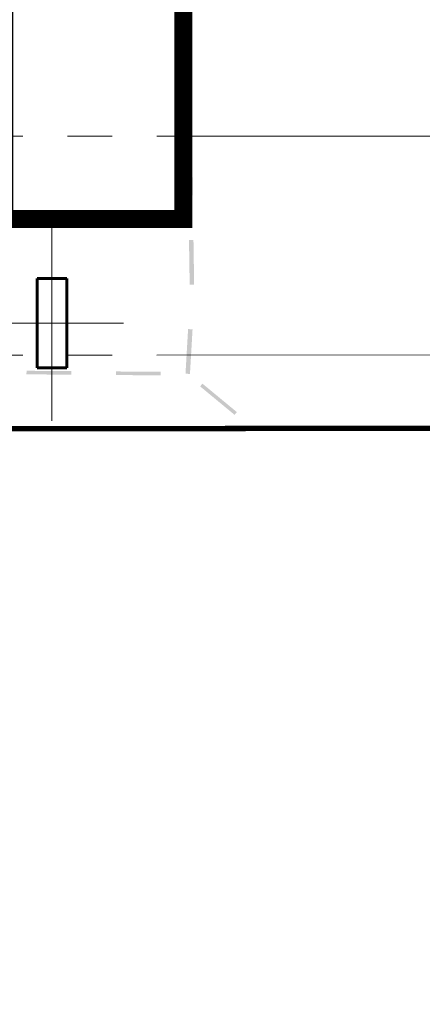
# Model space of a CAD drawing. Header units: millimetres. Extents: x 0 to 420, y 0 to 297.
# Tile 26 of 43: x 135 to 149, y 201 to 234. Entities that reach past the tile are written whole.
import ezdxf

# ---------------------------------------------------------------- set-up
doc = ezdxf.new("R2010")
doc.units = ezdxf.units.MM
for name, pattern in [('K5LT32769', [0]), ('K5LT_AXLED', [15.063659, 10.563659, -1.5, 1.5, -1.5]), ('K5LT_BASIC', [0]), ('K5LT_THIN', [0])]:
    doc.linetypes.add(name, pattern=pattern)
for name, color, linetype, true_color in [('Дороги', 7, 'Continuous', 0x666666), ('изм.1', 7, 'Continuous', 0x666666), ('План ПС', 7, 'Continuous', 0x666666), ('Существующее оборудование', 7, 'Continuous', 0x7f7f7f), ('Топосъемка', 7, 'Continuous', 0x7f7f7f)]:
    doc.layers.add(name, color=color, linetype=linetype, true_color=true_color)

# ---------------------------------------------------------------- blocks, each defined once
blk = doc.blocks.new('U6')
at = {"layer": 'План ПС', "linetype": 'K5LT_AXLED', "lineweight": 18}
for q in [(134.826, 227.328), (132.426, 224.058), (137.226, 224.058), (134.826, 220.788)]:
    blk.add_line((134.826, 224.058), q, dxfattribs=at)
blk = doc.blocks.new('U52')
at = {"layer": 'изм.1', "linetype": 'K5LT_AXLED', "lineweight": 18}
for q in [(136.536, 227.328), (134.136, 224.058), (138.936, 224.058), (136.536, 220.788)]:
    blk.add_line((136.536, 224.058), q, dxfattribs=at)
blk = doc.blocks.new('U63')
at = {"layer": 'Существующее оборудование', "linetype": 'K5LT_THIN', "lineweight": 18}
blk.add_line((128.894, 220.506), (177.219, 220.506), dxfattribs=at)
blk = doc.blocks.new('U138')
at = {"layer": 'изм.1', "linetype": 'K5LT_BASIC', "lineweight": 60}
for p, q in [((136.036, 225.558), (136.036, 222.558)), ((137.036, 225.558), (136.036, 225.558)), ((137.036, 222.558), (137.036, 225.558)), ((136.036, 222.558), (137.036, 222.558))]:
    blk.add_line(p, q, dxfattribs=at)

msp = doc.modelspace()

# ---------------------------------------------------------------- hatches: boundary and pattern name
at = {"layer": 'Топосъемка'}
for points in [[(141.192626, 232.85752), (141.042642, 232.855213), (141.065715, 231.355396), (141.21568, 231.357696)], [(141.238752, 229.85788), (141.088768, 229.855571), (141.111822, 228.355748), (141.261813, 228.358037)], [(141.284866, 226.858213), (141.134876, 226.855924), (141.157956, 225.356088), (141.307939, 225.358396)], [(141.2548, 223.854685), (141.105043, 223.863438), (141.017619, 222.365996), (141.167338, 222.35723)], [(137.18284, 222.452027), (135.682891, 222.463682), (135.681947, 222.343685), (137.181903, 222.332012)], [(140.182752, 222.42868), (138.682795, 222.440354), (138.681852, 222.320357), (140.181808, 222.308683)], [(142.741115, 221.07603), (141.585196, 222.031975), (141.508714, 221.939504), (142.66464, 220.983541)]]:
    msp.add_hatch(color=256, dxfattribs=at).paths.add_polyline_path(points)

# ---------------------------------------------------------------- linework, layer by layer
at = {"layer": 'Дороги', "linetype": 'K5LT_BASIC', "const_width": 0.6}
msp.add_lwpolyline([(109.702535, 234.558758), (109.702535, 228.558758), (120.202535, 228.558758), (120.202535, 234.558758), (134.943175, 234.558758), (134.943175, 227.558758), (140.943175, 227.558758), (140.943175, 248.558758), (134.943175, 248.558758), (134.952323, 241.558758)], dxfattribs=at)
at = {"layer": 'План ПС', "linetype": 'K5LT_AXLED', "lineweight": 18}
for p, q in [((124.996496, 230.338161), (156.053343, 230.338161)), ((124.996496, 222.978161), (156.05333, 222.998685))]:
    msp.add_line(p, q, dxfattribs=at)
at = {"layer": 'Топосъемка', "linetype": 'K5LT32769', "const_width": 0.18}
msp.add_lwpolyline([(134.388461, 220.513938), (128.893515, 220.506265), (128.930196, 171.780086), (177.218949, 171.597194), (177.184822, 220.573702)], close=True, dxfattribs=at)

# ---------------------------------------------------------------- block references
at = {"layer": 'изм.1'}
for name in ['U52', 'U138']:
    msp.add_blockref(name, (0, 0), dxfattribs=at)
at = {"layer": 'План ПС'}
msp.add_blockref('U6', (0, 0), dxfattribs=at)
at = {"layer": 'Существующее оборудование'}
msp.add_blockref('U63', (0, 0), dxfattribs=at)

doc.saveas('drawing.dxf')
